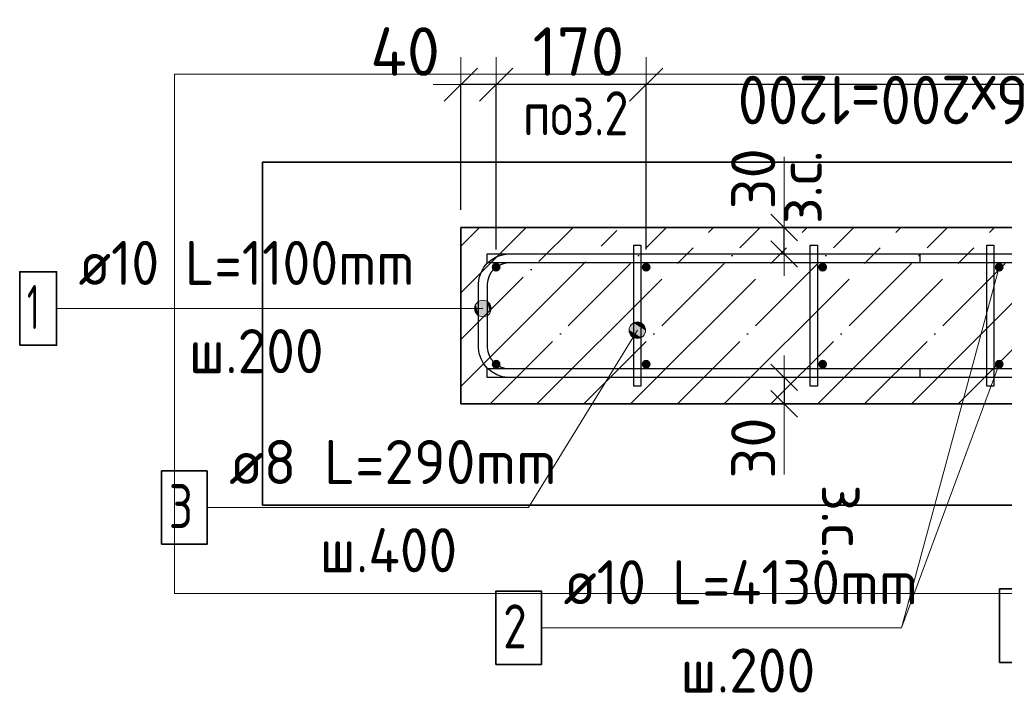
# Model space of a CAD drawing. Header units: millimetres. Extents: x -3026 to 47325, y -2839 to 55854.
# Tile 93 of 130: x 29031 to 30146, y 42274 to 43038. Entities that reach past the tile are written whole.
import ezdxf

# ---------------------------------------------------------------- set-up
doc = ezdxf.new("R2010")
doc.units = ezdxf.units.MM
doc.header["$PDMODE"] = 65
doc.linetypes.add('______11', pattern=[125, 100, -12.5, 0, -12.5])
doc.linetypes.add('______5', pattern=[275, 200, -25, 25, -25])
for name, color, linetype, lineweight in [('Standard', 7, 'Continuous', 25), ('Арм.стержн. Арматура края', 96, 'Continuous', 35), ('Арм.стержн. вертикальными 1', 22, 'Continuous', 35), ('Арм.стержн.горизонт. 1', 180, 'Continuous', 35), ('Высотная отметка (окна)', 7, 'Continuous', 13), ('Размерная линия_ общее', 7, 'Continuous', 13), ('Размерная линия_ общее_1', 7, 'Continuous', 13)]:
    doc.layers.add(name, color=color, linetype=linetype, lineweight=lineweight)
doc.layers.add('Арм.стержн. вертикальными 2', color=7, linetype='Continuous', lineweight=35, true_color=0x006e00)
doc.layers.add('Арм.стержн.Стяжки', color=7, linetype='Continuous', lineweight=35, true_color=0x501e0f)
doc.styles.add('ISOCPEUR', font='ISOCPEUR')
doc.dimstyles.new('DIMSTYLE_3', dxfattribs={"dimtxt": 55, "dimasz": 62.5, "dimexe": 0, "dimexo": 0, "dimgap": 27.5, "dimtad": 2, "dimdec": 0, "dimrnd": 5, "dimzin": 12, "dimdsep": 46, "dimtxsty": 'ISOCPEUR', "dimblk1": 'ALL_ML_STRICH', "dimblk2": 'ALL_ML_STRICH', "dimsah": 1, "dimcen": 0, "dimclrd": 7, "dimclre": 256, "dimclrt": 7, "dimadec": 0, "dimazin": 0, "dimtfac": 1, "dimtdec": 0, "dimtix": 1, "dimtmove": 2, "dimatfit": 3, "dimfxl": 0, "dimtzin": 0, "dimlwd": 0, "dimlwe": -3, "dimarcsym": 0})
doc.dimstyles.new('DIMSTYLE_7', dxfattribs={"dimtxt": 50, "dimasz": 50, "dimexe": 0, "dimexo": 0.001, "dimgap": 25, "dimtad": 2, "dimdec": 0, "dimrnd": 5, "dimzin": 12, "dimdsep": 46, "dimtxsty": 'ISOCPEUR', "dimblk1": 'ALL_ML_STRICH', "dimblk2": 'ALL_ML_STRICH', "dimsah": 1, "dimcen": 0, "dimse1": 1, "dimse2": 1, "dimclrd": 7, "dimclre": 256, "dimclrt": 7, "dimadec": 0, "dimazin": 0, "dimtfac": 1, "dimtdec": 0, "dimtix": 1, "dimtmove": 2, "dimatfit": 3, "dimfxl": 0, "dimtvp": 1.2, "dimtzin": 0, "dimlwd": 0, "dimlwe": -3, "dimarcsym": 0})
doc.dimstyles.new('DIMSTYLE_8', dxfattribs={"dimtxt": 55, "dimasz": 62.5, "dimexe": 0, "dimexo": 0, "dimgap": 27.5, "dimtad": 2, "dimdec": 0, "dimrnd": 5, "dimzin": 12, "dimdsep": 46, "dimtxsty": 'ISOCPEUR', "dimblk1": 'ALL_ML_STRICH', "dimblk2": 'ALL_ML_STRICH', "dimsah": 1, "dimcen": 0, "dimclrd": 7, "dimclre": 256, "dimclrt": 7, "dimadec": 0, "dimazin": 0, "dimtfac": 1, "dimtdec": 0, "dimtix": 1, "dimtmove": 2, "dimatfit": 3, "dimfxl": 0, "dimtvp": 1.2, "dimtzin": 0, "dimlwd": 0, "dimlwe": -3, "dimarcsym": 0})

# ---------------------------------------------------------------- blocks, each defined once
blk = doc.blocks.new('ALL_ML_STRICH')
at = {"color": 0, "linetype": 'ByBlock', "lineweight": -2}
for p, q in [((0, -0.5), (0, 0.5)), ((-0.3, -0.3), (0.3, 0.3)), ((-1, 0), (0.5, 0))]:
    blk.add_line(p, q, dxfattribs=at)
blk = doc.blocks.new('*D75')
at = {"layer": 'DEFPOINTS', "color": 7, "linetype": 'Continuous', "lineweight": 13, "transparency": 33554687}
for p in [(30940.6, 42963.9), (29740.6, 42757), (30940.6, 42757)]:
    blk.add_point(p, dxfattribs=at)
at = {"layer": 'Размерная линия_ общее', "color": 253, "linetype": 'Continuous', "lineweight": -2, "true_color": 0xa0a0a0, "transparency": 33554687}
for p, q in [((29740.6, 42777), (29740.6, 42963.9)), ((30940.6, 42777), (30940.6, 42963.9))]:
    blk.add_line(p, q, dxfattribs=at)
at = {"layer": 'Размерная линия_ общее', "color": 7, "linetype": 'Continuous', "lineweight": -2, "transparency": 33554687}
blk.add_line((30940.6, 42963.9), (29740.6, 42963.9), dxfattribs=at)
at = {"layer": 'Размерная линия_ общее', "color": 7, "linetype": 'Continuous', "lineweight": 13, "transparency": 33554687, "xscale": 62.5, "yscale": 62.5, "zscale": 62.5}
for p, rotation in [((29740.6, 42963.9), 180), ((30940.6, 42963.9), 360)]:
    blk.add_blockref('ALL_ML_STRICH', p, dxfattribs=dict(at, rotation=rotation))
at = {"layer": 'Размерная линия_ общее', "color": 7, "linetype": 'Continuous', "lineweight": 13, "transparency": 33554687, "insert": (30173.1, 42918.9), "char_height": 55, "width": 2.75, "attachment_point": 1, "rotation": 180, "line_spacing_factor": 0.60241, "style": 'ISOCPEUR'}
blk.add_mtext('\\W0.91;6х200=1200', dxfattribs=at)
blk = doc.blocks.new('*D76')
at = {"layer": 'DEFPOINTS', "color": 7, "linetype": 'Continuous', "lineweight": 13, "transparency": 33554687}
for p in [(29740.6, 42963.9), (29570.6, 42757), (29740.6, 42757)]:
    blk.add_point(p, dxfattribs=at)
at = {"layer": 'Размерная линия_ общее', "color": 253, "linetype": 'Continuous', "lineweight": -2, "true_color": 0xa0a0a0, "transparency": 33554687}
for p, q in [((29570.6, 42777), (29570.6, 42963.9)), ((29740.6, 42777), (29740.6, 42963.9))]:
    blk.add_line(p, q, dxfattribs=at)
at = {"layer": 'Размерная линия_ общее', "color": 7, "linetype": 'Continuous', "lineweight": -2, "transparency": 33554687}
blk.add_line((29740.6, 42963.9), (29570.6, 42963.9), dxfattribs=at)
at = {"layer": 'Размерная линия_ общее', "color": 7, "linetype": 'Continuous', "lineweight": 13, "transparency": 33554687, "xscale": 62.5, "yscale": 62.5, "zscale": 62.5}
for p, rotation in [((29570.6, 42963.9), 180), ((29740.6, 42963.9), 360)]:
    blk.add_blockref('ALL_ML_STRICH', p, dxfattribs=dict(at, rotation=rotation))
at = {"layer": 'Размерная линия_ общее', "color": 7, "linetype": 'Continuous', "lineweight": 13, "transparency": 33554687, "insert": (29663.8, 43001.4), "char_height": 55, "width": 165, "attachment_point": 5, "style": 'ISOCPEUR'}
blk.add_mtext('\\A1;{170}', dxfattribs=at)
blk = doc.blocks.new('*D77')
at = {"layer": 'DEFPOINTS', "color": 7, "linetype": 'Continuous', "lineweight": 13, "transparency": 33554687}
for p in [(29570.6, 42963.9), (29530.6, 42802), (29570.6, 42757)]:
    blk.add_point(p, dxfattribs=at)
at = {"layer": 'Размерная линия_ общее', "color": 253, "linetype": 'Continuous', "lineweight": -2, "true_color": 0xa0a0a0, "transparency": 33554687}
for p, q in [((29530.6, 42822), (29530.6, 42963.9)), ((29570.6, 42777), (29570.6, 42963.9))]:
    blk.add_line(p, q, dxfattribs=at)
at = {"layer": 'Размерная линия_ общее', "color": 7, "linetype": 'Continuous', "lineweight": -2, "transparency": 33554687}
blk.add_line((29570.6, 42963.9), (29530.6, 42963.9), dxfattribs=at)
at = {"layer": 'Размерная линия_ общее', "color": 7, "linetype": 'Continuous', "lineweight": 13, "transparency": 33554687, "xscale": 62.5, "yscale": 62.5, "zscale": 62.5}
for p, rotation in [((29530.6, 42963.9), 180), ((29570.6, 42963.9), 360)]:
    blk.add_blockref('ALL_ML_STRICH', p, dxfattribs=dict(at, rotation=rotation))
at = {"layer": 'Размерная линия_ общее', "color": 7, "linetype": 'Continuous', "lineweight": 13, "transparency": 33554687, "insert": (29467.5, 43001.4), "char_height": 55, "width": 110, "attachment_point": 5, "style": 'ISOCPEUR'}
blk.add_mtext('\\A1;{40}', dxfattribs=at)
blk = doc.blocks.new('*D80')
at = {"layer": 'DEFPOINTS', "color": 7, "linetype": 'Continuous', "lineweight": 13, "transparency": 33554687}
for p in [(29905.6, 42802), (29896.9, 42772), (29905.6, 42772)]:
    blk.add_point(p, dxfattribs=at)
at = {"layer": 'Размерная линия_ общее_1', "color": 7, "linetype": 'Continuous', "lineweight": -2, "transparency": 33554687}
blk.add_line((29896.9, 42772), (29896.9, 42802), dxfattribs=at)
at = {"layer": 'Размерная линия_ общее_1', "color": 7, "linetype": 'Continuous', "lineweight": 13, "transparency": 33554687, "xscale": 50, "yscale": 50, "zscale": 50}
for p, rotation in [((29896.9, 42802), 90), ((29896.9, 42772), 270)]:
    blk.add_blockref('ALL_ML_STRICH', p, dxfattribs=dict(at, rotation=rotation))
at = {"layer": 'Размерная линия_ общее_1', "color": 7, "linetype": 'Continuous', "lineweight": 13, "transparency": 33554687, "insert": (29889.6, 42805.8), "char_height": 50, "width": 2.5, "attachment_point": 1, "rotation": 90, "line_spacing_factor": 0.60241, "style": 'ISOCPEUR'}
blk.add_mtext('з.с.', dxfattribs=at)
at = {"layer": 'Размерная линия_ общее_1', "color": 7, "linetype": 'Continuous', "lineweight": 13, "transparency": 33554687, "insert": (29861.9, 42857.1), "char_height": 50, "width": 100, "attachment_point": 5, "rotation": 90, "style": 'ISOCPEUR'}
blk.add_mtext('\\A1;{30}', dxfattribs=at)
blk = doc.blocks.new('*D81')
at = {"layer": 'DEFPOINTS', "color": 7, "linetype": 'Continuous', "lineweight": 13, "transparency": 33554687}
for p in [(29896.9, 42632), (29905.6, 42632), (29905.6, 42602)]:
    blk.add_point(p, dxfattribs=at)
at = {"layer": 'Размерная линия_ общее_1', "color": 7, "linetype": 'Continuous', "lineweight": -2, "transparency": 33554687}
blk.add_line((29896.9, 42632), (29896.9, 42602), dxfattribs=at)
at = {"layer": 'Размерная линия_ общее_1', "color": 7, "linetype": 'Continuous', "lineweight": 13, "transparency": 33554687, "xscale": 50, "yscale": 50, "zscale": 50}
for p, rotation in [((29896.9, 42632), 90), ((29896.9, 42602), 270)]:
    blk.add_blockref('ALL_ML_STRICH', p, dxfattribs=dict(at, rotation=rotation))
at = {"layer": 'Размерная линия_ общее_1', "color": 7, "linetype": 'Continuous', "lineweight": 13, "transparency": 33554687, "insert": (29861.9, 42551.9), "char_height": 50, "width": 100, "attachment_point": 5, "rotation": 90, "style": 'ISOCPEUR'}
blk.add_mtext('\\A1;{30}', dxfattribs=at)
at = {"layer": 'Размерная линия_ общее_1', "color": 7, "linetype": 'Continuous', "lineweight": 13, "transparency": 33554687, "insert": (29989.6, 42510.6), "char_height": 50, "width": 2.5, "attachment_point": 1, "rotation": 270, "line_spacing_factor": 0.60241, "style": 'ISOCPEUR'}
blk.add_mtext('з.с.', dxfattribs=at)

msp = doc.modelspace()

# ---------------------------------------------------------------- hatches: boundary and pattern name
at = {"layer": 'Арм.стержн. Арматура края', "linetype": 'Continuous', "lineweight": 13, "transparency": 33554687}
for points in [[(29547.5, 42714.8), (29550.9, 42702.1), (29550.9, 42718.2)], [(29550.9, 42718.2), (29555.6, 42700.7), (29555.6, 42719.5)], [(29550.9, 42718.2), (29550.9, 42702.1), (29555.6, 42700.7)], [(29555.6, 42719.5), (29555.6, 42700.7), (29560.3, 42702.1)], [(29555.6, 42719.5), (29560.3, 42702.1), (29560.3, 42718.2)], [(29560.3, 42718.2), (29560.3, 42702.1), (29563.6, 42705.4)], [(29560.3, 42718.2), (29563.6, 42705.4), (29563.6, 42714.8)], [(29547.5, 42705.4), (29547.5, 42714.8), (29546.2, 42710.1)], [(29547.5, 42714.8), (29547.5, 42705.4), (29550.9, 42702.1)], [(29563.6, 42714.8), (29563.6, 42705.4), (29564.9, 42710.1)]]:
    msp.add_hatch(color=7, dxfattribs=at).paths.add_polyline_path(points)
at = {"layer": 'Арм.стержн. вертикальными 1', "linetype": 'Continuous', "lineweight": 50, "transparency": 33554687}
for points in [[(29575.6, 42757), (29575.2, 42758.9), (29574.1, 42760.5), (29572.5, 42761.6), (29570.6, 42762), (29568.7, 42761.6), (29567, 42760.5), (29566, 42758.9), (29565.6, 42757), (29566, 42755.1), (29567, 42753.4), (29568.7, 42752.3), (29570.6, 42752), (29572.5, 42752.3), (29574.1, 42753.4), (29575.2, 42755.1)], [(29745.6, 42757), (29745.2, 42758.9), (29744.1, 42760.5), (29742.5, 42761.6), (29740.6, 42762), (29738.7, 42761.6), (29737, 42760.5), (29736, 42758.9), (29735.6, 42757), (29736, 42755.1), (29737, 42753.4), (29738.7, 42752.3), (29740.6, 42752), (29742.5, 42752.3), (29744.1, 42753.4), (29745.2, 42755.1)], [(29945.6, 42757), (29945.2, 42758.9), (29944.1, 42760.5), (29942.5, 42761.6), (29940.6, 42762), (29938.7, 42761.6), (29937, 42760.5), (29936, 42758.9), (29935.6, 42757), (29936, 42755.1), (29937, 42753.4), (29938.7, 42752.3), (29940.6, 42752), (29942.5, 42752.3), (29944.1, 42753.4), (29945.2, 42755.1)], [(30145.6, 42757), (30145.2, 42758.9), (30144.1, 42760.5), (30142.5, 42761.6), (30140.6, 42762), (30138.7, 42761.6), (30137, 42760.5), (30136, 42758.9), (30135.6, 42757), (30136, 42755.1), (30137, 42753.4), (30138.7, 42752.3), (30140.6, 42752), (30142.5, 42752.3), (30144.1, 42753.4), (30145.2, 42755.1)], [(29575.6, 42647), (29575.2, 42648.9), (29574.1, 42650.5), (29572.5, 42651.6), (29570.6, 42652), (29568.7, 42651.6), (29567, 42650.5), (29566, 42648.9), (29565.6, 42647), (29566, 42645.1), (29567, 42643.4), (29568.7, 42642.3), (29570.6, 42642), (29572.5, 42642.3), (29574.1, 42643.4), (29575.2, 42645.1)], [(29745.6, 42647), (29745.2, 42648.9), (29744.1, 42650.5), (29742.5, 42651.6), (29740.6, 42652), (29738.7, 42651.6), (29737, 42650.5), (29736, 42648.9), (29735.6, 42647), (29736, 42645.1), (29737, 42643.4), (29738.7, 42642.3), (29740.6, 42642), (29742.5, 42642.3), (29744.1, 42643.4), (29745.2, 42645.1)], [(29945.6, 42647), (29945.2, 42648.9), (29944.1, 42650.5), (29942.5, 42651.6), (29940.6, 42652), (29938.7, 42651.6), (29937, 42650.5), (29936, 42648.9), (29935.6, 42647), (29936, 42645.1), (29937, 42643.4), (29938.7, 42642.3), (29940.6, 42642), (29942.5, 42642.3), (29944.1, 42643.4), (29945.2, 42645.1)], [(30145.6, 42647), (30145.2, 42648.9), (30144.1, 42650.5), (30142.5, 42651.6), (30140.6, 42652), (30138.7, 42651.6), (30137, 42650.5), (30136, 42648.9), (30135.6, 42647), (30136, 42645.1), (30137, 42643.4), (30138.7, 42642.3), (30140.6, 42642), (30142.5, 42642.3), (30144.1, 42643.4), (30145.2, 42645.1)]]:
    msp.add_hatch(color=4, dxfattribs=at).paths.add_polyline_path(points)
at = {"layer": 'Арм.стержн.Стяжки', "linetype": 'Continuous', "lineweight": 13, "transparency": 33554687}
for points in [[(29726.2, 42693.7), (29738.8, 42689.9), (29730.8, 42694.8)], [(29730.8, 42694.8), (29738.8, 42689.9), (29735.5, 42693.5)], [(29721.3, 42685.7), (29738.6, 42680.6), (29722.6, 42690.4)], [(29722.4, 42681.1), (29735, 42677.3), (29721.3, 42685.7)], [(29721.3, 42685.7), (29735, 42677.3), (29738.6, 42680.6)], [(29722.6, 42690.4), (29739.9, 42685.2), (29726.2, 42693.7)], [(29722.6, 42690.4), (29738.6, 42680.6), (29739.9, 42685.2)], [(29726.2, 42693.7), (29739.9, 42685.2), (29738.8, 42689.9)], [(29730.3, 42676.1), (29722.4, 42681.1), (29725.7, 42677.5)], [(29722.4, 42681.1), (29730.3, 42676.1), (29735, 42677.3)]]:
    msp.add_hatch(color=7, dxfattribs=at).paths.add_polyline_path(points)

# ---------------------------------------------------------------- linework, layer by layer
at = {"layer": 'Standard', "color": 52, "linetype": 'Continuous', "lineweight": -3, "transparency": 33554687}
for p, q in [((29306, 42875.9), (29306, 42487.1)), ((29306, 42487.1), (29306, 42875.9)), ((31069.4, 42875.9), (29306, 42875.9)), ((29306, 42875.9), (31069.4, 42875.9)), ((29306, 42487.1), (31069.4, 42487.1)), ((31069.4, 42487.1), (29306, 42487.1))]:
    msp.add_line(p, q, dxfattribs=at)
at = {"layer": 'Standard', "color": 7, "linetype": 'Continuous', "lineweight": 13, "transparency": 33554687}
for p, q in [((29896.9, 42802), (29896.9, 42882)), ((29896.9, 42602), (29896.9, 42522))]:
    msp.add_line(p, q, dxfattribs=at)
at = {"layer": 'Standard', "color": 253, "linetype": '______11', "lineweight": -3, "true_color": 0xababab, "transparency": 33554687}
for p, q in [((29530.6, 42780.8), (29551.7, 42802)), ((29530.6, 42674.8), (29657.8, 42802)), ((29563.8, 42602), (29763.8, 42802)), ((29669.9, 42602), (29869.9, 42802)), ((29776, 42602), (29976, 42802)), ((29882, 42602), (30082, 42802)), ((29988.1, 42602), (30188.1, 42802)), ((30094.2, 42602), (30294.2, 42802))]:
    msp.add_line(p, q, dxfattribs=at)
at = {"layer": 'Standard', "color": 253, "linetype": '______5', "lineweight": -3, "true_color": 0xababab, "transparency": 33554687}
for p, q in [((29530.6, 42727.8), (29604.7, 42802)), ((29530.6, 42621.7), (29710.8, 42802)), ((29616.9, 42602), (29816.9, 42802)), ((29722.9, 42602), (29922.9, 42802)), ((29829, 42602), (30029, 42802)), ((29935.1, 42602), (30135.1, 42802)), ((30041.1, 42602), (30241.1, 42802))]:
    msp.add_line(p, q, dxfattribs=at)
at = {"layer": 'Standard', "color": 7, "linetype": 'Continuous', "lineweight": 35, "transparency": 33554687}
for p, q in [((29530.6, 42802), (29530.6, 42602)), ((30980.6, 42802), (29530.6, 42802)), ((29530.6, 42602), (30980.6, 42602))]:
    msp.add_line(p, q, dxfattribs=at)
at = {"layer": 'Standard', "color": 7, "linetype": 'Continuous', "lineweight": 13, "transparency": 33554687}
msp.add_lwpolyline([(29206, 42387.1), (31169.4, 42387.1), (31169.4, 42975.9), (29206, 42975.9), (29206, 42387.1)], dxfattribs=at)
at = {"layer": 'Арм.стержн. Арматура края', "color": 7, "linetype": 'Continuous', "lineweight": 13, "transparency": 33554687}
for p, q in [((29555.6, 42719.5), (29555.6, 42719.5)), ((29072.5, 42710.1), (29468.5, 42710.1)), ((29468.5, 42710.1), (29555.6, 42710.1)), ((29546.2, 42710.1), (29546.2, 42710.1)), ((29564.9, 42710.1), (29564.9, 42710.1)), ((29555.6, 42700.7), (29555.6, 42700.7))]:
    msp.add_line(p, q, dxfattribs=at)
at = {"layer": 'Арм.стержн. Арматура края', "color": 4, "linetype": 'Continuous', "lineweight": 25, "transparency": 33554687}
msp.add_lwpolyline([(30050.6, 42632), (29583.9, 42632), (29577.8, 42632.8), (29571.5, 42634.9), (29565.6, 42638.2), (29560.8, 42642.2), (29556.8, 42647), (29553.5, 42652.9), (29551.4, 42659.2), (29550.6, 42665.3), (29550.6, 42738.6), (29551.4, 42744.7), (29553.5, 42751.1), (29556.8, 42756.9), (29560.8, 42761.7), (29565.6, 42765.8), (29571.5, 42769), (29577.8, 42771.1), (29583.9, 42772), (30050.6, 42772), (30050.6, 42762), (29584.6, 42762), (29580.1, 42761.3), (29575.5, 42759.8), (29571.3, 42757.5), (29567.9, 42754.6), (29565.1, 42751.2), (29562.7, 42747), (29561.2, 42742.4), (29560.6, 42737.9), (29560.6, 42666), (29561.2, 42661.5), (29562.7, 42656.9), (29565.1, 42652.7), (29567.9, 42649.3), (29571.3, 42646.5), (29575.5, 42644.1), (29580.1, 42642.6), (29584.6, 42642), (30050.6, 42642), (30050.6, 42632)], dxfattribs=at)
msp.add_lwpolyline([(30050.6, 42632), (29583.9, 42632), (29577.8, 42632.8), (29571.5, 42634.9), (29565.6, 42638.2), (29560.8, 42642.2), (29556.8, 42647), (29553.5, 42652.9), (29551.4, 42659.2), (29550.6, 42665.3), (29550.6, 42738.6), (29551.4, 42744.7), (29553.5, 42751.1), (29556.8, 42756.9), (29560.8, 42761.7), (29565.6, 42765.8), (29571.5, 42769), (29577.8, 42771.1), (29583.9, 42772), (30050.6, 42772), (30050.6, 42762), (29584.6, 42762), (29580.1, 42761.3), (29575.5, 42759.8), (29571.3, 42757.5), (29567.9, 42754.6), (29565.1, 42751.2), (29562.7, 42747), (29561.2, 42742.4), (29560.6, 42737.9), (29560.6, 42666), (29561.2, 42661.5), (29562.7, 42656.9), (29565.1, 42652.7), (29567.9, 42649.3), (29571.3, 42646.5), (29575.5, 42644.1), (29580.1, 42642.6), (29584.6, 42642), (30050.6, 42642), (30050.6, 42632)], dxfattribs=at)
msp.add_lwpolyline([(30050.6, 42632), (29583.9, 42632), (29577.8, 42632.8), (29571.5, 42634.9), (29565.6, 42638.2), (29560.8, 42642.2), (29556.8, 42647), (29553.5, 42652.9), (29551.4, 42659.2), (29550.6, 42665.3), (29550.6, 42738.6), (29551.4, 42744.7), (29553.5, 42751.1), (29556.8, 42756.9), (29560.8, 42761.7), (29565.6, 42765.8), (29571.5, 42769), (29577.8, 42771.1), (29583.9, 42772), (30050.6, 42772), (30050.6, 42762), (29584.6, 42762), (29580.1, 42761.3), (29575.5, 42759.8), (29571.3, 42757.5), (29567.9, 42754.6), (29565.1, 42751.2), (29562.7, 42747), (29561.2, 42742.4), (29560.6, 42737.9), (29560.6, 42666), (29561.2, 42661.5), (29562.7, 42656.9), (29565.1, 42652.7), (29567.9, 42649.3), (29571.3, 42646.5), (29575.5, 42644.1), (29580.1, 42642.6), (29584.6, 42642), (30050.6, 42642), (30050.6, 42632)], dxfattribs=at)
msp.add_lwpolyline([(30050.6, 42632), (29583.9, 42632), (29577.8, 42632.8), (29571.5, 42634.9), (29565.6, 42638.2), (29560.8, 42642.2), (29556.8, 42647), (29553.5, 42652.9), (29551.4, 42659.2), (29550.6, 42665.3), (29550.6, 42738.6), (29551.4, 42744.7), (29553.5, 42751.1), (29556.8, 42756.9), (29560.8, 42761.7), (29565.6, 42765.8), (29571.5, 42769), (29577.8, 42771.1), (29583.9, 42772), (30050.6, 42772), (30050.6, 42762), (29584.6, 42762), (29580.1, 42761.3), (29575.5, 42759.8), (29571.3, 42757.5), (29567.9, 42754.6), (29565.1, 42751.2), (29562.7, 42747), (29561.2, 42742.4), (29560.6, 42737.9), (29560.6, 42666), (29561.2, 42661.5), (29562.7, 42656.9), (29565.1, 42652.7), (29567.9, 42649.3), (29571.3, 42646.5), (29575.5, 42644.1), (29580.1, 42642.6), (29584.6, 42642), (30050.6, 42642), (30050.6, 42632)], dxfattribs=at)
msp.add_lwpolyline([(30050.6, 42632), (29583.9, 42632), (29577.8, 42632.8), (29571.5, 42634.9), (29565.6, 42638.2), (29560.8, 42642.2), (29556.8, 42647), (29553.5, 42652.9), (29551.4, 42659.2), (29550.6, 42665.3), (29550.6, 42738.6), (29551.4, 42744.7), (29553.5, 42751.1), (29556.8, 42756.9), (29560.8, 42761.7), (29565.6, 42765.8), (29571.5, 42769), (29577.8, 42771.1), (29583.9, 42772), (30050.6, 42772), (30050.6, 42762), (29584.6, 42762), (29580.1, 42761.3), (29575.5, 42759.8), (29571.3, 42757.5), (29567.9, 42754.6), (29565.1, 42751.2), (29562.7, 42747), (29561.2, 42742.4), (29560.6, 42737.9), (29560.6, 42666), (29561.2, 42661.5), (29562.7, 42656.9), (29565.1, 42652.7), (29567.9, 42649.3), (29571.3, 42646.5), (29575.5, 42644.1), (29580.1, 42642.6), (29584.6, 42642), (30050.6, 42642), (30050.6, 42632)], dxfattribs=at)
msp.add_lwpolyline([(30050.6, 42632), (29583.9, 42632), (29577.8, 42632.8), (29571.5, 42634.9), (29565.6, 42638.2), (29560.8, 42642.2), (29556.8, 42647), (29553.5, 42652.9), (29551.4, 42659.2), (29550.6, 42665.3), (29550.6, 42738.6), (29551.4, 42744.7), (29553.5, 42751.1), (29556.8, 42756.9), (29560.8, 42761.7), (29565.6, 42765.8), (29571.5, 42769), (29577.8, 42771.1), (29583.9, 42772), (30050.6, 42772), (30050.6, 42762), (29584.6, 42762), (29580.1, 42761.3), (29575.5, 42759.8), (29571.3, 42757.5), (29567.9, 42754.6), (29565.1, 42751.2), (29562.7, 42747), (29561.2, 42742.4), (29560.6, 42737.9), (29560.6, 42666), (29561.2, 42661.5), (29562.7, 42656.9), (29565.1, 42652.7), (29567.9, 42649.3), (29571.3, 42646.5), (29575.5, 42644.1), (29580.1, 42642.6), (29584.6, 42642), (30050.6, 42642), (30050.6, 42632)], dxfattribs=at)
msp.add_lwpolyline([(30050.6, 42632), (29583.9, 42632), (29577.8, 42632.8), (29571.5, 42634.9), (29565.6, 42638.2), (29560.8, 42642.2), (29556.8, 42647), (29553.5, 42652.9), (29551.4, 42659.2), (29550.6, 42665.3), (29550.6, 42738.6), (29551.4, 42744.7), (29553.5, 42751.1), (29556.8, 42756.9), (29560.8, 42761.7), (29565.6, 42765.8), (29571.5, 42769), (29577.8, 42771.1), (29583.9, 42772), (30050.6, 42772), (30050.6, 42762), (29584.6, 42762), (29580.1, 42761.3), (29575.5, 42759.8), (29571.3, 42757.5), (29567.9, 42754.6), (29565.1, 42751.2), (29562.7, 42747), (29561.2, 42742.4), (29560.6, 42737.9), (29560.6, 42666), (29561.2, 42661.5), (29562.7, 42656.9), (29565.1, 42652.7), (29567.9, 42649.3), (29571.3, 42646.5), (29575.5, 42644.1), (29580.1, 42642.6), (29584.6, 42642), (30050.6, 42642), (30050.6, 42632)], dxfattribs=at)
msp.add_lwpolyline([(30050.6, 42632), (29583.9, 42632), (29577.8, 42632.8), (29571.5, 42634.9), (29565.6, 42638.2), (29560.8, 42642.2), (29556.8, 42647), (29553.5, 42652.9), (29551.4, 42659.2), (29550.6, 42665.3), (29550.6, 42738.6), (29551.4, 42744.7), (29553.5, 42751.1), (29556.8, 42756.9), (29560.8, 42761.7), (29565.6, 42765.8), (29571.5, 42769), (29577.8, 42771.1), (29583.9, 42772), (30050.6, 42772), (30050.6, 42762), (29584.6, 42762), (29580.1, 42761.3), (29575.5, 42759.8), (29571.3, 42757.5), (29567.9, 42754.6), (29565.1, 42751.2), (29562.7, 42747), (29561.2, 42742.4), (29560.6, 42737.9), (29560.6, 42666), (29561.2, 42661.5), (29562.7, 42656.9), (29565.1, 42652.7), (29567.9, 42649.3), (29571.3, 42646.5), (29575.5, 42644.1), (29580.1, 42642.6), (29584.6, 42642), (30050.6, 42642), (30050.6, 42632)], dxfattribs=at)
msp.add_lwpolyline([(30050.6, 42632), (29583.9, 42632), (29577.8, 42632.8), (29571.5, 42634.9), (29565.6, 42638.2), (29560.8, 42642.2), (29556.8, 42647), (29553.5, 42652.9), (29551.4, 42659.2), (29550.6, 42665.3), (29550.6, 42738.6), (29551.4, 42744.7), (29553.5, 42751.1), (29556.8, 42756.9), (29560.8, 42761.7), (29565.6, 42765.8), (29571.5, 42769), (29577.8, 42771.1), (29583.9, 42772), (30050.6, 42772), (30050.6, 42762), (29584.6, 42762), (29580.1, 42761.3), (29575.5, 42759.8), (29571.3, 42757.5), (29567.9, 42754.6), (29565.1, 42751.2), (29562.7, 42747), (29561.2, 42742.4), (29560.6, 42737.9), (29560.6, 42666), (29561.2, 42661.5), (29562.7, 42656.9), (29565.1, 42652.7), (29567.9, 42649.3), (29571.3, 42646.5), (29575.5, 42644.1), (29580.1, 42642.6), (29584.6, 42642), (30050.6, 42642), (30050.6, 42632)], dxfattribs=at)
msp.add_lwpolyline([(30050.6, 42632), (29583.9, 42632), (29577.8, 42632.8), (29571.5, 42634.9), (29565.6, 42638.2), (29560.8, 42642.2), (29556.8, 42647), (29553.5, 42652.9), (29551.4, 42659.2), (29550.6, 42665.3), (29550.6, 42738.6), (29551.4, 42744.7), (29553.5, 42751.1), (29556.8, 42756.9), (29560.8, 42761.7), (29565.6, 42765.8), (29571.5, 42769), (29577.8, 42771.1), (29583.9, 42772), (30050.6, 42772), (30050.6, 42762), (29584.6, 42762), (29580.1, 42761.3), (29575.5, 42759.8), (29571.3, 42757.5), (29567.9, 42754.6), (29565.1, 42751.2), (29562.7, 42747), (29561.2, 42742.4), (29560.6, 42737.9), (29560.6, 42666), (29561.2, 42661.5), (29562.7, 42656.9), (29565.1, 42652.7), (29567.9, 42649.3), (29571.3, 42646.5), (29575.5, 42644.1), (29580.1, 42642.6), (29584.6, 42642), (30050.6, 42642), (30050.6, 42632)], dxfattribs=at)
msp.add_lwpolyline([(30050.6, 42632), (29583.9, 42632), (29577.8, 42632.8), (29571.5, 42634.9), (29565.6, 42638.2), (29560.8, 42642.2), (29556.8, 42647), (29553.5, 42652.9), (29551.4, 42659.2), (29550.6, 42665.3), (29550.6, 42738.6), (29551.4, 42744.7), (29553.5, 42751.1), (29556.8, 42756.9), (29560.8, 42761.7), (29565.6, 42765.8), (29571.5, 42769), (29577.8, 42771.1), (29583.9, 42772), (30050.6, 42772), (30050.6, 42762), (29584.6, 42762), (29580.1, 42761.3), (29575.5, 42759.8), (29571.3, 42757.5), (29567.9, 42754.6), (29565.1, 42751.2), (29562.7, 42747), (29561.2, 42742.4), (29560.6, 42737.9), (29560.6, 42666), (29561.2, 42661.5), (29562.7, 42656.9), (29565.1, 42652.7), (29567.9, 42649.3), (29571.3, 42646.5), (29575.5, 42644.1), (29580.1, 42642.6), (29584.6, 42642), (30050.6, 42642), (30050.6, 42632)], dxfattribs=at)
msp.add_lwpolyline([(30050.6, 42632), (29583.9, 42632), (29577.8, 42632.8), (29571.5, 42634.9), (29565.6, 42638.2), (29560.8, 42642.2), (29556.8, 42647), (29553.5, 42652.9), (29551.4, 42659.2), (29550.6, 42665.3), (29550.6, 42738.6), (29551.4, 42744.7), (29553.5, 42751.1), (29556.8, 42756.9), (29560.8, 42761.7), (29565.6, 42765.8), (29571.5, 42769), (29577.8, 42771.1), (29583.9, 42772), (30050.6, 42772), (30050.6, 42762), (29584.6, 42762), (29580.1, 42761.3), (29575.5, 42759.8), (29571.3, 42757.5), (29567.9, 42754.6), (29565.1, 42751.2), (29562.7, 42747), (29561.2, 42742.4), (29560.6, 42737.9), (29560.6, 42666), (29561.2, 42661.5), (29562.7, 42656.9), (29565.1, 42652.7), (29567.9, 42649.3), (29571.3, 42646.5), (29575.5, 42644.1), (29580.1, 42642.6), (29584.6, 42642), (30050.6, 42642), (30050.6, 42632)], dxfattribs=at)
msp.add_lwpolyline([(30050.6, 42632), (29583.9, 42632), (29577.8, 42632.8), (29571.5, 42634.9), (29565.6, 42638.2), (29560.8, 42642.2), (29556.8, 42647), (29553.5, 42652.9), (29551.4, 42659.2), (29550.6, 42665.3), (29550.6, 42738.6), (29551.4, 42744.7), (29553.5, 42751.1), (29556.8, 42756.9), (29560.8, 42761.7), (29565.6, 42765.8), (29571.5, 42769), (29577.8, 42771.1), (29583.9, 42772), (30050.6, 42772), (30050.6, 42762), (29584.6, 42762), (29580.1, 42761.3), (29575.5, 42759.8), (29571.3, 42757.5), (29567.9, 42754.6), (29565.1, 42751.2), (29562.7, 42747), (29561.2, 42742.4), (29560.6, 42737.9), (29560.6, 42666), (29561.2, 42661.5), (29562.7, 42656.9), (29565.1, 42652.7), (29567.9, 42649.3), (29571.3, 42646.5), (29575.5, 42644.1), (29580.1, 42642.6), (29584.6, 42642), (30050.6, 42642), (30050.6, 42632)], dxfattribs=at)
msp.add_lwpolyline([(30050.6, 42632), (29583.9, 42632), (29577.8, 42632.8), (29571.5, 42634.9), (29565.6, 42638.2), (29560.8, 42642.2), (29556.8, 42647), (29553.5, 42652.9), (29551.4, 42659.2), (29550.6, 42665.3), (29550.6, 42738.6), (29551.4, 42744.7), (29553.5, 42751.1), (29556.8, 42756.9), (29560.8, 42761.7), (29565.6, 42765.8), (29571.5, 42769), (29577.8, 42771.1), (29583.9, 42772), (30050.6, 42772), (30050.6, 42762), (29584.6, 42762), (29580.1, 42761.3), (29575.5, 42759.8), (29571.3, 42757.5), (29567.9, 42754.6), (29565.1, 42751.2), (29562.7, 42747), (29561.2, 42742.4), (29560.6, 42737.9), (29560.6, 42666), (29561.2, 42661.5), (29562.7, 42656.9), (29565.1, 42652.7), (29567.9, 42649.3), (29571.3, 42646.5), (29575.5, 42644.1), (29580.1, 42642.6), (29584.6, 42642), (30050.6, 42642), (30050.6, 42632)], dxfattribs=at)
at = {"layer": 'Арм.стержн. Арматура края', "color": 7, "linetype": 'Continuous', "lineweight": 35, "transparency": 33554687}
msp.add_lwpolyline([(29030.8, 42668.5), (29072.5, 42668.5), (29072.5, 42751.8), (29030.8, 42751.8), (29030.8, 42668.5)], dxfattribs=at)
at = {"layer": 'Арм.стержн. Арматура края', "color": 7, "linetype": 'Continuous', "lineweight": 13, "transparency": 33554687}
msp.add_circle((29555.6, 42710.1), 9.37, dxfattribs=at)
at = {"layer": 'Арм.стержн. вертикальными 1', "color": 7, "linetype": 'Continuous', "lineweight": 13, "transparency": 33554687}
for p, q in [((30030, 42348.1), (30140.6, 42647)), ((29622, 42348.1), (30030, 42348.1))]:
    msp.add_line(p, q, dxfattribs=at)
at = {"layer": 'Арм.стержн. вертикальными 1', "color": 7, "linetype": 'Continuous', "lineweight": 35, "transparency": 33554687}
msp.add_lwpolyline([(29570.3, 42306.5), (29622, 42306.5), (29622, 42389.8), (29570.3, 42389.8), (29570.3, 42306.5)], dxfattribs=at)
at = {"layer": 'Арм.стержн. вертикальными 2', "color": 7, "linetype": 'Continuous', "lineweight": 35, "transparency": 33554687}
msp.add_lwpolyline([(30141, 42309), (30222.6, 42309), (30222.6, 42392.4), (30141, 42392.4), (30141, 42309)], dxfattribs=at)
at = {"layer": 'Арм.стержн.горизонт. 1', "color": 52, "linetype": 'Continuous', "lineweight": 25, "transparency": 33554687}
for p, q in [((30980.6, 42802), (29530.6, 42802)), ((30980.6, 42602), (29530.6, 42602))]:
    msp.add_line(p, q, dxfattribs=at)
at = {"layer": 'Арм.стержн.горизонт. 1', "color": 4, "linetype": 'Continuous', "lineweight": 25, "transparency": 33554687}
for points in [[(29560.6, 42772), (30950.6, 42772), (30950.6, 42762), (29560.6, 42762), (29560.6, 42772)], [(29560.6, 42772), (30950.6, 42772), (30950.6, 42762), (29560.6, 42762), (29560.6, 42772)], [(29560.6, 42772), (30950.6, 42772), (30950.6, 42762), (29560.6, 42762), (29560.6, 42772)], [(29560.6, 42772), (30950.6, 42772), (30950.6, 42762), (29560.6, 42762), (29560.6, 42772)], [(29560.6, 42772), (30950.6, 42772), (30950.6, 42762), (29560.6, 42762), (29560.6, 42772)], [(29560.6, 42772), (30950.6, 42772), (30950.6, 42762), (29560.6, 42762), (29560.6, 42772)], [(29560.6, 42772), (30950.6, 42772), (30950.6, 42762), (29560.6, 42762), (29560.6, 42772)], [(29560.6, 42772), (30950.6, 42772), (30950.6, 42762), (29560.6, 42762), (29560.6, 42772)], [(29560.6, 42772), (30950.6, 42772), (30950.6, 42762), (29560.6, 42762), (29560.6, 42772)], [(29560.6, 42772), (30950.6, 42772), (30950.6, 42762), (29560.6, 42762), (29560.6, 42772)], [(29560.6, 42772), (30950.6, 42772), (30950.6, 42762), (29560.6, 42762), (29560.6, 42772)], [(29560.6, 42772), (30950.6, 42772), (30950.6, 42762), (29560.6, 42762), (29560.6, 42772)], [(29560.6, 42772), (30950.6, 42772), (30950.6, 42762), (29560.6, 42762), (29560.6, 42772)], [(29560.6, 42772), (30950.6, 42772), (30950.6, 42762), (29560.6, 42762), (29560.6, 42772)], [(29560.6, 42642), (30950.6, 42642), (30950.6, 42632), (29560.6, 42632), (29560.6, 42642)], [(29560.6, 42642), (30950.6, 42642), (30950.6, 42632), (29560.6, 42632), (29560.6, 42642)], [(29560.6, 42642), (30950.6, 42642), (30950.6, 42632), (29560.6, 42632), (29560.6, 42642)], [(29560.6, 42642), (30950.6, 42642), (30950.6, 42632), (29560.6, 42632), (29560.6, 42642)], [(29560.6, 42642), (30950.6, 42642), (30950.6, 42632), (29560.6, 42632), (29560.6, 42642)], [(29560.6, 42642), (30950.6, 42642), (30950.6, 42632), (29560.6, 42632), (29560.6, 42642)], [(29560.6, 42642), (30950.6, 42642), (30950.6, 42632), (29560.6, 42632), (29560.6, 42642)], [(29560.6, 42642), (30950.6, 42642), (30950.6, 42632), (29560.6, 42632), (29560.6, 42642)], [(29560.6, 42642), (30950.6, 42642), (30950.6, 42632), (29560.6, 42632), (29560.6, 42642)], [(29560.6, 42642), (30950.6, 42642), (30950.6, 42632), (29560.6, 42632), (29560.6, 42642)], [(29560.6, 42642), (30950.6, 42642), (30950.6, 42632), (29560.6, 42632), (29560.6, 42642)], [(29560.6, 42642), (30950.6, 42642), (30950.6, 42632), (29560.6, 42632), (29560.6, 42642)], [(29560.6, 42642), (30950.6, 42642), (30950.6, 42632), (29560.6, 42632), (29560.6, 42642)], [(29560.6, 42642), (30950.6, 42642), (30950.6, 42632), (29560.6, 42632), (29560.6, 42642)]]:
    msp.add_lwpolyline(points, dxfattribs=at)
at = {"layer": 'Арм.стержн.Стяжки', "color": 7, "linetype": 'Continuous', "lineweight": 13, "transparency": 33554687}
for p, q in [((29607.1, 42484.5), (29730.6, 42685.5)), ((29722.6, 42690.4), (29722.6, 42690.4)), ((29735.5, 42693.5), (29735.5, 42693.5)), ((29725.7, 42677.5), (29725.7, 42677.5)), ((29738.6, 42680.6), (29738.6, 42680.6)), ((29243.1, 42484.5), (29607.1, 42484.5))]:
    msp.add_line(p, q, dxfattribs=at)
at = {"layer": 'Арм.стержн.Стяжки', "color": 40, "linetype": 'Continuous', "lineweight": 25, "transparency": 33554687}
for points in [[(29726.6, 42622), (29726.6, 42782), (29734.6, 42782), (29734.6, 42622), (29726.6, 42622)], [(29726.6, 42622), (29726.6, 42782), (29734.6, 42782), (29734.6, 42622), (29726.6, 42622)], [(29726.6, 42622), (29726.6, 42782), (29734.6, 42782), (29734.6, 42622), (29726.6, 42622)], [(29726.6, 42622), (29726.6, 42782), (29734.6, 42782), (29734.6, 42622), (29726.6, 42622)], [(29726.6, 42622), (29726.6, 42782), (29734.6, 42782), (29734.6, 42622), (29726.6, 42622)], [(29726.6, 42622), (29726.6, 42782), (29734.6, 42782), (29734.6, 42622), (29726.6, 42622)], [(29726.6, 42622), (29726.6, 42782), (29734.6, 42782), (29734.6, 42622), (29726.6, 42622)], [(29926.6, 42622), (29926.6, 42782), (29934.6, 42782), (29934.6, 42622), (29926.6, 42622)], [(29926.6, 42622), (29926.6, 42782), (29934.6, 42782), (29934.6, 42622), (29926.6, 42622)], [(29926.6, 42622), (29926.6, 42782), (29934.6, 42782), (29934.6, 42622), (29926.6, 42622)], [(29926.6, 42622), (29926.6, 42782), (29934.6, 42782), (29934.6, 42622), (29926.6, 42622)], [(29926.6, 42622), (29926.6, 42782), (29934.6, 42782), (29934.6, 42622), (29926.6, 42622)], [(29926.6, 42622), (29926.6, 42782), (29934.6, 42782), (29934.6, 42622), (29926.6, 42622)], [(29926.6, 42622), (29926.6, 42782), (29934.6, 42782), (29934.6, 42622), (29926.6, 42622)], [(30126.6, 42622), (30126.6, 42782), (30134.6, 42782), (30134.6, 42622), (30126.6, 42622)], [(30126.6, 42622), (30126.6, 42782), (30134.6, 42782), (30134.6, 42622), (30126.6, 42622)], [(30126.6, 42622), (30126.6, 42782), (30134.6, 42782), (30134.6, 42622), (30126.6, 42622)], [(30126.6, 42622), (30126.6, 42782), (30134.6, 42782), (30134.6, 42622), (30126.6, 42622)], [(30126.6, 42622), (30126.6, 42782), (30134.6, 42782), (30134.6, 42622), (30126.6, 42622)], [(30126.6, 42622), (30126.6, 42782), (30134.6, 42782), (30134.6, 42622), (30126.6, 42622)], [(30126.6, 42622), (30126.6, 42782), (30134.6, 42782), (30134.6, 42622), (30126.6, 42622)]]:
    msp.add_lwpolyline(points, dxfattribs=at)
at = {"layer": 'Арм.стержн.Стяжки', "color": 7, "linetype": 'Continuous', "lineweight": 35, "transparency": 33554687}
msp.add_lwpolyline([(29191.5, 42442.8), (29243.1, 42442.8), (29243.1, 42526.1), (29191.5, 42526.1), (29191.5, 42442.8)], dxfattribs=at)
at = {"layer": 'Арм.стержн.Стяжки', "color": 7, "linetype": 'Continuous', "lineweight": 13, "transparency": 33554687}
msp.add_circle((29730.6, 42685.5), 9.37, dxfattribs=at)
at = {"layer": 'Высотная отметка (окна)', "color": 7, "linetype": 'Continuous', "lineweight": 13, "transparency": 33554687}
msp.add_line((30140.6, 42757), (30030, 42348.1), dxfattribs=at)

# ---------------------------------------------------------------- texts
at = {"layer": 'Standard', "color": 7, "linetype": 'Continuous', "lineweight": 18, "transparency": 33554687, "insert": (29660.8, 42931.4), "char_height": 50, "width": 140.769, "attachment_point": 5, "style": 'ISOCPEUR'}
msp.add_mtext('\\A1;{\\fISOCPEUR|i0|b0;\\H50.000000;\\W0.800000;\\C7;поз.2}\\P', dxfattribs=at)
at = {"layer": 'Арм.стержн. Арматура края', "color": 7, "linetype": 'Continuous', "lineweight": 25, "transparency": 33554687, "char_height": 50, "attachment_point": 7, "style": 'ISOCPEUR'}
for s, insert, width in [('\\W0.92;ø10 L=1100mm ', (29097.5, 42736.8), 467.782), ('\\W0.56;1', (29039.1, 42686.8), 38.889), ('\\W0.95;ш.200 ', (29222.5, 42636.8), 218.666)]:
    msp.add_mtext(s, dxfattribs=dict(at, insert=insert, width=width))
at = {"layer": 'Арм.стержн. вертикальными 1', "color": 7, "linetype": 'Continuous', "lineweight": 25, "transparency": 33554687, "char_height": 50, "attachment_point": 7, "style": 'ISOCPEUR'}
for s, insert, width in [('\\W0.94;ø10 L=4130mm ', (29647, 42374.8), 483.294), ('\\W0.78;2', (29578.6, 42324.8), 54.401), ('\\W0.95;ш.200 ', (29779.5, 42274.8), 218.666)]:
    msp.add_mtext(s, dxfattribs=dict(at, insert=insert, width=width))
at = {"layer": 'Арм.стержн.Стяжки', "color": 7, "linetype": 'Continuous', "lineweight": 25, "transparency": 33554687, "char_height": 50, "attachment_point": 7, "style": 'ISOCPEUR'}
for s, insert, width in [('\\W0.98;ø8 L=290mm ', (29268.1, 42511.1), 429.211), ('\\W0.78;3', (29199.8, 42461.1), 54.401), ('\\W0.95;ш.400 ', (29370.6, 42411.1), 223.706)]:
    msp.add_mtext(s, dxfattribs=dict(at, insert=insert, width=width))

# ---------------------------------------------------------------- dimensions: what is measured, and where the dimension line sits
at = {"layer": 'Размерная линия_ общее', "color": 7, "linetype": 'Continuous', "lineweight": 13, "transparency": 33554687}
for base, p1, p2, dimstyle, picture, middle in [((29530.6, 42963.9), (29570.6, 42777), (29530.6, 42822), 'DIMSTYLE_8', '*D77', (29467.5, 43001.4)), ((29570.6, 42963.9), (29740.6, 42777), (29570.6, 42777), 'DIMSTYLE_3', '*D76', (29663.8, 43001.4))]:
    dim = msp.add_linear_dim(base=base, p1=p1, p2=p2, angle=180, dimstyle=dimstyle, override={"dimpost": '<>', "dimclrd": 7, "dimclre": 253, "dimclrt": 7, "dimlwd": 0, "dimlwe": 65533}, dxfattribs=at)
    dim.commit()
    dim.dimension.update_dxf_attribs({"geometry": picture, "text_midpoint": middle, "dimtype": 160})
dim = msp.add_linear_dim(base=(29740.6, 42963.9), p1=(30940.6, 42777), p2=(29740.6, 42777), angle=180, text='\\W0.91;6х200=1200', dimstyle='DIMSTYLE_3', override={"dimpost": '<>', "dimclrd": 7, "dimclre": 253, "dimclrt": 7, "dimlwd": 0, "dimlwe": 65533}, dxfattribs=at)
dim.commit()
dim.dimension.update_dxf_attribs({"geometry": '*D75', "text_midpoint": (30340.6, 42991.4), "dimtype": 160})
at = {"layer": 'Размерная линия_ общее_1', "color": 7, "linetype": 'Continuous', "lineweight": 13, "transparency": 33554687}
for base, p1, p2, angle, picture, middle in [((29896.9, 42802), (29905.6, 42772), (29905.6, 42802), 90, '*D80', (29861.9, 42857.1)), ((29896.9, 42602), (29905.6, 42632), (29905.6, 42602), 270, '*D81', (29861.9, 42551.9))]:
    dim = msp.add_linear_dim(base=base, p1=p1, p2=p2, angle=angle, text='<>\\Xз.с.', dimstyle='DIMSTYLE_7', override={"dimpost": '<>', "dimclrd": 7, "dimclre": 253, "dimclrt": 7, "dimlwd": 0, "dimlwe": 65533}, dxfattribs=at)
    dim.commit()
    dim.dimension.update_dxf_attribs({"geometry": picture, "text_midpoint": middle, "dimtype": 160})

doc.saveas('drawing.dxf')
